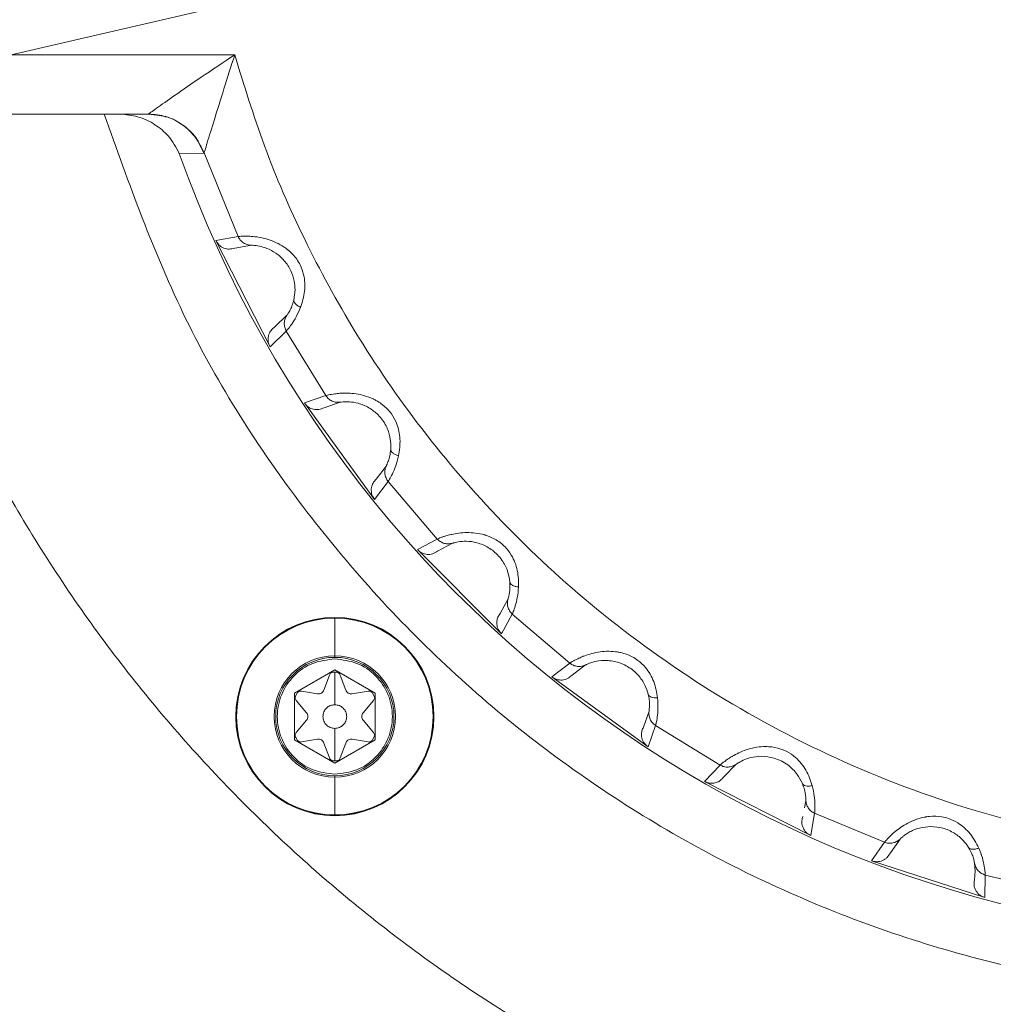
# Model space of a CAD drawing. Header units: millimetres. Extents: x 35469 to 44263, y -24881 to -16268.
# Tile 10 of 231: x 38501 to 38534, y -22079 to -22045. Entities that reach past the tile are written whole.
import ezdxf

# ---------------------------------------------------------------- set-up
doc = ezdxf.new("R2010")
doc.units = ezdxf.units.MM
doc.header["$LTSCALE"] = 0.3175
doc.linetypes.add('ACAD_ISO10W100', pattern=[18, 12, -3, 0, -3])
for name, color, linetype, lineweight in [('1轮廓实线层', 7, 'Continuous', 18), ('7标注层', 4, 'Continuous', 13), ('中心线', 4, 'ACAD_ISO10W100', 20)]:
    doc.layers.add(name, color=color, linetype=linetype, lineweight=lineweight)

msp = doc.modelspace()

# ---------------------------------------------------------------- linework, layer by layer
at = {"layer": '1轮廓实线层', "ltscale": 18}
for p, q in [((38508.249, -22046.573), (38493.983, -22046.573)), ((38505.328, -22048.573), (38493.983, -22048.573)), ((38505.328, -22048.573), (38505.338, -22048.571)), ((38505.328, -22048.573), (38505.616, -22048.617)), ((38507.206, -22049.893), (38506.376, -22049.906)), ((38507.216, -22049.888), (38507.206, -22049.893)), ((38508.365, -22052.712), (38507.216, -22049.888)), ((38507.614, -22052.844), (38508.365, -22052.712)), ((38509.443, -22056.433), (38507.614, -22052.844)), ((38508.25, -22053.106), (38508.812, -22053.006)), ((38510.288, -22054.506), (38510.249, -22054.847)), ((38510.016, -22055.368), (38509.605, -22055.764)), ((38509.991, -22055.903), (38509.443, -22056.433)), ((38511.328, -22058.086), (38509.991, -22055.903)), ((38510.607, -22058.333), (38511.328, -22058.086)), ((38511.276, -22058.492), (38511.816, -22058.306)), ((38512.975, -22061.592), (38510.607, -22058.333)), ((38513.527, -22059.791), (38513.523, -22059.899)), ((38513.374, -22060.451), (38513.03, -22060.906)), ((38513.433, -22060.982), (38512.975, -22061.592)), ((38515.096, -22062.929), (38513.433, -22060.982)), ((38514.421, -22063.286), (38515.096, -22062.929)), ((38517.27, -22066.135), (38514.421, -22063.286)), ((38515.108, -22063.339), (38515.611, -22063.07)), ((38517.547, -22064.377), (38517.552, -22064.504)), ((38517.486, -22064.945), (38517.218, -22065.449)), ((38511.633, -22065.601), (38511.633, -22066.874)), ((38517.627, -22065.461), (38517.27, -22066.135)), ((38519.574, -22067.124), (38517.627, -22065.461)), ((38511.633, -22066.874), (38511.633, -22066.925)), ((38518.964, -22067.582), (38519.574, -22067.124)), ((38519.65, -22067.526), (38520.106, -22067.182)), ((38510.265, -22068.134), (38511.633, -22067.345)), ((38511.265, -22068.029), (38511.449, -22067.523)), ((38511.586, -22067.424), (38511.68, -22067.424)), ((38511.633, -22067.345), (38513, -22068.134)), ((38511.816, -22067.523), (38512.001, -22068.029)), ((38522.224, -22069.95), (38518.964, -22067.582)), ((38510.265, -22069.713), (38510.265, -22068.134)), ((38510.311, -22068.215), (38510.358, -22068.133)), ((38510.505, -22068.063), (38511.042, -22068.158)), ((38512.223, -22068.158), (38512.76, -22068.063)), ((38512.908, -22068.133), (38512.955, -22068.215)), ((38512.955, -22068.215), (38512.986, -22068.288)), ((38513, -22068.134), (38513, -22069.713)), ((38510.677, -22068.798), (38510.326, -22068.38)), ((38512.937, -22068.382), (38512.589, -22068.798)), ((38522.25, -22068.741), (38522.064, -22069.28)), ((38510.326, -22069.467), (38510.677, -22069.049)), ((38512.589, -22069.049), (38512.937, -22069.465)), ((38522.471, -22069.228), (38522.224, -22069.95)), ((38524.654, -22070.566), (38522.471, -22069.228)), ((38512.986, -22069.558), (38512.955, -22069.632)), ((38511.633, -22070.503), (38510.265, -22069.713)), ((38510.358, -22069.714), (38510.311, -22069.632)), ((38511.042, -22069.689), (38510.505, -22069.784)), ((38511.449, -22070.324), (38511.265, -22069.818)), ((38513, -22069.713), (38511.633, -22070.503)), ((38512.001, -22069.818), (38511.816, -22070.324)), ((38512.223, -22069.689), (38512.188, -22069.686)), ((38512.76, -22069.784), (38512.223, -22069.689)), ((38512.955, -22069.632), (38512.908, -22069.714)), ((38511.68, -22070.423), (38511.586, -22070.423)), ((38524.123, -22071.114), (38524.654, -22070.566)), ((38524.792, -22070.952), (38525.188, -22070.541)), ((38511.633, -22070.922), (38511.633, -22070.973)), ((38511.633, -22070.973), (38511.633, -22072.246)), ((38527.713, -22072.943), (38524.123, -22071.114)), ((38527.55, -22071.768), (38527.505, -22072.012)), ((38527.55, -22071.744), (38527.55, -22071.768)), ((38527.844, -22072.191), (38527.713, -22072.943)), ((38530.209, -22073.171), (38527.844, -22072.191)), ((38529.771, -22073.795), (38530.209, -22073.171)), ((38530.406, -22073.531), (38530.733, -22073.063)), ((38533.602, -22075.04), (38529.771, -22073.795)), ((38533.254, -22073.882), (38533.277, -22074.14)), ((38533.277, -22074.14), (38533.244, -22074.453)), ((38533.614, -22074.277), (38533.602, -22075.04)), ((38536.104, -22074.875), (38533.614, -22074.277))]:
    msp.add_line(p, q, dxfattribs=at)
msp.add_circle((38511.633, -22068.924), 3.35, dxfattribs=at)
at = {"layer": '1轮廓实线层', "lineweight": 20, "ltscale": 18}
for centre, radius, start, end in [((38543.983, -22036.573), 39.901, 199.5206, 276.2311), ((38511.633, -22068.924), 3.343, 0, 180), ((38511.633, -22068.924), 3.323, 90, 180), ((38511.633, -22068.924), 3.323, 0, 90), ((38511.633, -22068.924), 2.049, 90, 270), ((38511.633, -22068.924), 1.999, 90, 270), ((38511.633, -22068.924), 2.049, 270, 90), ((38511.633, -22068.924), 1.999, 270, 90), ((38511.633, -22068.924), 3.343, 180, 0), ((38511.633, -22068.924), 3.323, 180, 270), ((38511.633, -22068.924), 3.323, 270, 0)]:
    msp.add_arc(centre, radius, start, end, dxfattribs=at)
at = {"layer": '1轮廓实线层', "ltscale": 18}
for points in [[(38593.983, -22036.573), (38593.913, -22038.587), (38593.772, -22042.614), (38592.64, -22048.566), (38590.851, -22054.343), (38588.366, -22059.861), (38585.237, -22065.04), (38581.505, -22069.804), (38577.228, -22074.083), (38572.465, -22077.816), (38567.287, -22080.948), (38561.77, -22083.433), (38555.994, -22085.235), (38550.042, -22086.328), (38544.002, -22086.695), (38537.962, -22086.332), (38532.009, -22085.244), (38526.232, -22083.446), (38520.712, -22080.966), (38515.532, -22077.838), (38510.767, -22074.109), (38506.486, -22069.832), (38502.749, -22065.072), (38499.626, -22059.893), (38497.099, -22054.386), (38495.996, -22050.511), (38495.444, -22048.573)], [(38503.84, -22048.573), (38504.676, -22050.921), (38506.347, -22055.616), (38510.387, -22061.954), (38515.4, -22067.516), (38521.342, -22072.09), (38527.995, -22075.541), (38535.155, -22077.758), (38542.595, -22078.671), (38550.079, -22078.25), (38557.37, -22076.51), (38564.237, -22073.505), (38570.462, -22069.33), (38575.848, -22064.118), (38580.231, -22058.033), (38583.44, -22051.269), (38585.496, -22044.039), (38585.752, -22039.062), (38585.881, -22036.573)], [(38511.633, -22066.979), (38511.378, -22067.009), (38510.869, -22067.067), (38510.222, -22067.517), (38509.79, -22068.159), (38509.638, -22068.924), (38509.79, -22069.688), (38510.222, -22070.331), (38510.869, -22070.78), (38511.378, -22070.839), (38511.633, -22070.868)], [(38511.633, -22070.868), (38511.887, -22070.839), (38512.396, -22070.78), (38513.043, -22070.331), (38513.476, -22069.688), (38513.628, -22068.924), (38513.476, -22068.159), (38513.043, -22067.517), (38512.396, -22067.067), (38511.887, -22067.009), (38511.633, -22066.979)], [(38511.449, -22067.523), (38511.456, -22067.508), (38511.469, -22067.479), (38511.495, -22067.459), (38511.507, -22067.449)], [(38511.507, -22067.449), (38511.519, -22067.443), (38511.544, -22067.429), (38511.572, -22067.426), (38511.586, -22067.424)], [(38511.68, -22067.424), (38511.693, -22067.426), (38511.718, -22067.428), (38511.741, -22067.44), (38511.752, -22067.446)], [(38511.752, -22067.446), (38511.766, -22067.456), (38511.794, -22067.476), (38511.809, -22067.507), (38511.816, -22067.523)], [(38510.293, -22068.286), (38510.294, -22068.273), (38510.295, -22068.249), (38510.306, -22068.226), (38510.311, -22068.215)], [(38510.358, -22068.133), (38510.366, -22068.122), (38510.383, -22068.099), (38510.408, -22068.084), (38510.42, -22068.077)], [(38510.42, -22068.077), (38510.434, -22068.072), (38510.461, -22068.061), (38510.491, -22068.063), (38510.505, -22068.063)], [(38511.042, -22068.158), (38511.066, -22068.16), (38511.112, -22068.163), (38511.179, -22068.137), (38511.234, -22068.093), (38511.255, -22068.051), (38511.265, -22068.029)], [(38512.001, -22068.029), (38512.011, -22068.051), (38512.031, -22068.093), (38512.087, -22068.137), (38512.153, -22068.163), (38512.2, -22068.16), (38512.223, -22068.158)], [(38512.76, -22068.063), (38512.775, -22068.063), (38512.805, -22068.061), (38512.833, -22068.072), (38512.847, -22068.078)], [(38512.847, -22068.078), (38512.859, -22068.085), (38512.883, -22068.099), (38512.899, -22068.122), (38512.908, -22068.133)], [(38510.326, -22068.38), (38510.317, -22068.366), (38510.298, -22068.337), (38510.294, -22068.303), (38510.293, -22068.286)], [(38511.233, -22068.924), (38511.239, -22068.871), (38511.251, -22068.766), (38511.343, -22068.634), (38511.476, -22068.542), (38511.58, -22068.53), (38511.633, -22068.524)], [(38511.633, -22068.524), (38511.685, -22068.53), (38511.79, -22068.542), (38511.922, -22068.634), (38512.015, -22068.766), (38512.027, -22068.871), (38512.033, -22068.924)], [(38512.973, -22068.288), (38512.971, -22068.305), (38512.967, -22068.34), (38512.947, -22068.368), (38512.937, -22068.382)], [(38510.677, -22069.049), (38510.69, -22069.03), (38510.714, -22068.992), (38510.725, -22068.924), (38510.714, -22068.855), (38510.69, -22068.817), (38510.677, -22068.798)], [(38511.633, -22069.324), (38511.58, -22069.318), (38511.476, -22069.306), (38511.343, -22069.213), (38511.251, -22069.081), (38511.239, -22068.976), (38511.233, -22068.924)], [(38512.033, -22068.924), (38512.027, -22068.976), (38512.015, -22069.081), (38511.922, -22069.213), (38511.79, -22069.306), (38511.685, -22069.318), (38511.633, -22069.324)], [(38512.589, -22068.798), (38512.576, -22068.817), (38512.55, -22068.855), (38512.546, -22068.901), (38512.544, -22068.924)], [(38512.544, -22068.924), (38512.546, -22068.946), (38512.55, -22068.992), (38512.576, -22069.03), (38512.589, -22069.049)], [(38510.293, -22069.561), (38510.294, -22069.544), (38510.298, -22069.51), (38510.317, -22069.481), (38510.326, -22069.467)], [(38510.311, -22069.632), (38510.306, -22069.621), (38510.295, -22069.599), (38510.294, -22069.574), (38510.293, -22069.561)], [(38512.937, -22069.465), (38512.947, -22069.479), (38512.967, -22069.507), (38512.971, -22069.542), (38512.973, -22069.559)], [(38510.419, -22069.769), (38510.407, -22069.762), (38510.383, -22069.748), (38510.366, -22069.725), (38510.358, -22069.714)], [(38510.505, -22069.784), (38510.49, -22069.785), (38510.46, -22069.786), (38510.433, -22069.775), (38510.419, -22069.769)], [(38511.265, -22069.818), (38511.255, -22069.797), (38511.234, -22069.754), (38511.179, -22069.71), (38511.112, -22069.684), (38511.066, -22069.687), (38511.042, -22069.689)], [(38512.188, -22069.686), (38512.168, -22069.688), (38512.127, -22069.692), (38512.072, -22069.72), (38512.027, -22069.762), (38512.009, -22069.799), (38512.001, -22069.818)], [(38512.846, -22069.77), (38512.832, -22069.775), (38512.804, -22069.786), (38512.775, -22069.785), (38512.76, -22069.784)], [(38512.908, -22069.714), (38512.899, -22069.726), (38512.883, -22069.749), (38512.858, -22069.763), (38512.846, -22069.77)], [(38511.513, -22070.402), (38511.499, -22070.391), (38511.471, -22070.371), (38511.457, -22070.34), (38511.449, -22070.324)], [(38511.586, -22070.423), (38511.573, -22070.422), (38511.547, -22070.419), (38511.525, -22070.407), (38511.513, -22070.402)], [(38511.758, -22070.398), (38511.746, -22070.405), (38511.722, -22070.419), (38511.694, -22070.421), (38511.68, -22070.423)], [(38511.816, -22070.324), (38511.81, -22070.339), (38511.796, -22070.368), (38511.771, -22070.388), (38511.758, -22070.398)]]:
    msp.add_open_spline(points, degree=3, dxfattribs=at)
for points, knots in [([(38581.089, -22036.573), (38581.062, -22037.651), (38581.006, -22039.867), (38580.536, -22043.253), (38579.715, -22046.819), (38578.448, -22050.52), (38576.68, -22054.289), (38574.361, -22058.041), (38571.456, -22061.669), (38567.947, -22065.048), (38564.225, -22067.78), (38560.477, -22069.891), (38556.828, -22071.461), (38553.002, -22072.644), (38549.04, -22073.407), (38545.018, -22073.74), (38541.016, -22073.632), (38537.078, -22073.104), (38532.901, -22072.08), (38528.58, -22070.453), (38524.29, -22068.144), (38520.514, -22065.434), (38517.27, -22062.446), (38514.551, -22059.293), (38512.335, -22056.07), (38510.583, -22052.857), (38509.217, -22049.723), (38508.566, -22047.604), (38508.249, -22046.573)], [0, 0, 0, 0, 9969.493868, 20495.413736, 31567.509083, 43795.727824, 56618.144612, 70014.264519, 84514.942552, 99510.918963, 114969.642789, 127104.919553, 139241.82389, 151663.044232, 164085.874018, 176507.094416, 188929.924258, 201065.200857, 213202.105042, 228659.396398, 243655.418633, 258157.483522, 271552.20059, 284374.588928, 296604.238558, 307674.902383, 318201.542539, 328171.750217, 328171.750217, 328171.750217, 328171.750217]), ([(38505.338, -22048.571), (38505.359, -22048.556), (38505.403, -22048.525), (38505.677, -22048.329), (38506.249, -22047.927), (38507.164, -22047.296), (38507.868, -22046.827), (38508.249, -22046.573)], [0, 0, 0, 0, 6202.113035, 13033.04471, 27953.476025, 46099.981292, 67549.95464, 67549.95464, 67549.95464, 67549.95464]), ([(38507.216, -22049.888), (38507.224, -22049.861), (38507.241, -22049.805), (38507.349, -22049.451), (38507.565, -22048.747), (38507.888, -22047.71), (38508.127, -22046.96), (38508.249, -22046.573)], [0, 0, 0, 0, 6852.501854, 14101.021588, 30237.968595, 48337.836886, 67535.553904, 67535.553904, 67535.553904, 67535.553904]), ([(38506.376, -22049.906), (38506.265, -22049.699), (38506.071, -22049.334), (38505.572, -22048.919), (38505.027, -22048.641), (38504.584, -22048.594), (38504.386, -22048.573)], [0, 0, 0, 0, 17949.721165, 31599.212115, 45628.285145, 56942.586911, 56942.586911, 56942.586911, 56942.586911]), ([(38507.216, -22049.888), (38507.132, -22049.707), (38506.959, -22049.337), (38506.501, -22048.91), (38505.944, -22048.624), (38505.537, -22048.588), (38505.338, -22048.571)], [0, 0, 0, 0, 13898.220628, 28470.569184, 43042.917546, 56941.137644, 56941.137644, 56941.137644, 56941.137644]), ([(38505.616, -22048.617), (38505.717, -22048.628), (38506.026, -22048.661), (38506.491, -22048.916), (38506.951, -22049.339), (38507.122, -22049.712), (38507.206, -22049.893)], [0, 0, 0, 0, 8047.420829, 24601.91289, 41156.407575, 56942.123396, 56942.123396, 56942.123396, 56942.123396]), ([(38507.614, -22052.844), (38507.646, -22052.898), (38507.71, -22053.008), (38507.848, -22053.094), (38507.968, -22053.132), (38508.095, -22053.14), (38508.187, -22053.12), (38508.25, -22053.106)], [0, 0, 0, 0, 16805.17619, 33608.120628, 42181.806517, 50390.578689, 67489.846364, 67489.846364, 67489.846364, 67489.846364]), ([(38510.477, -22055.104), (38510.533, -22054.926), (38510.64, -22054.584), (38510.613, -22054.064), (38510.488, -22053.704), (38510.315, -22053.419), (38510.137, -22053.231), (38509.987, -22053.114), (38509.94, -22053.081), (38509.756, -22052.955), (38509.37, -22052.784), (38509.012, -22052.725), (38508.794, -22052.703), (38508.684, -22052.699), (38508.58, -22052.699), (38508.439, -22052.703), (38508.399, -22052.708), (38508.365, -22052.712)], [0, 0, 0, 0, 23715.51763, 45592.054573, 59180.100057, 67958.317373, 84407.903828, 89084.870203, 90483.22944, 91242.891649, 115694.665534, 140890.379304, 142428.910321, 153703.351379, 162030.946584, 166480.689125, 191487.180469, 191487.180469, 191487.180469, 191487.180469]), ([(38508.812, -22053.006), (38508.766, -22053.002), (38508.672, -22052.993), (38508.543, -22052.929), (38508.433, -22052.836), (38508.388, -22052.753), (38508.365, -22052.712)], [0, 0, 0, 0, 13937.289252, 28449.872514, 42962.51646, 56899.973756, 56899.973756, 56899.973756, 56899.973756]), ([(38508.812, -22053.006), (38508.832, -22053.006), (38508.869, -22053.007), (38509.061, -22053.025), (38509.334, -22053.097), (38509.647, -22053.257), (38509.941, -22053.519), (38510.154, -22053.848), (38510.27, -22054.192), (38510.283, -22054.408), (38510.288, -22054.506)], [0, 0, 0, 0, 16310.425809, 30821.429154, 43425.006244, 56459.74177, 69796.881635, 83771.650736, 96215.607477, 106501.419124, 106501.419124, 106501.419124, 106501.419124]), ([(38510.249, -22054.847), (38510.227, -22054.921), (38510.183, -22055.076), (38510.104, -22055.231), (38510.038, -22055.338), (38510.023, -22055.358), (38510.016, -22055.368)], [0, 0, 0, 0, 12534.718284, 26068.891084, 40814.056547, 56874.342943, 56874.342943, 56874.342943, 56874.342943]), ([(38510.249, -22054.847), (38510.248, -22054.867), (38510.246, -22054.909), (38510.291, -22054.978), (38510.368, -22055.046), (38510.441, -22055.085), (38510.477, -22055.104)], [0, 0, 0, 0, 13938.192714, 28438.046008, 42937.984877, 56876.374228, 56876.374228, 56876.374228, 56876.374228]), ([(38509.991, -22055.903), (38510.006, -22055.886), (38510.036, -22055.854), (38510.17, -22055.685), (38510.327, -22055.445), (38510.427, -22055.216), (38510.477, -22055.104)], [0, 0, 0, 0, 14865.665732, 29288.278788, 43245.510458, 56868.916451, 56868.916451, 56868.916451, 56868.916451]), ([(38509.991, -22055.903), (38509.971, -22055.861), (38509.931, -22055.775), (38509.919, -22055.631), (38509.944, -22055.489), (38509.992, -22055.408), (38510.016, -22055.368)], [0, 0, 0, 0, 13930.119503, 28435.060531, 42939.853837, 56869.564285, 56869.564285, 56869.564285, 56869.564285]), ([(38509.443, -22056.433), (38509.418, -22056.378), (38509.367, -22056.262), (38509.376, -22056.096), (38509.425, -22055.958), (38509.494, -22055.849), (38509.568, -22055.793), (38509.605, -22055.764)], [0, 0, 0, 0, 16037.945418, 33618.702196, 42719.277376, 55068.120207, 67450.971889, 67450.971889, 67450.971889, 67450.971889]), ([(38513.788, -22060.117), (38513.816, -22059.933), (38513.868, -22059.578), (38513.76, -22059.069), (38513.58, -22058.733), (38513.365, -22058.479), (38513.16, -22058.321), (38512.993, -22058.229), (38512.942, -22058.203), (38512.74, -22058.108), (38512.332, -22057.999), (38511.97, -22057.996), (38511.751, -22058.01), (38511.641, -22058.022), (38511.539, -22058.039), (38511.399, -22058.064), (38511.361, -22058.076), (38511.328, -22058.086)], [0, 0, 0, 0, 23691.857247, 45546.568019, 59121.063153, 67890.516209, 84323.662185, 88995.969418, 90392.942735, 91151.860058, 115579.238612, 140749.814741, 142286.811166, 153550.003321, 161869.284838, 166314.593154, 191296.13566, 191296.13566, 191296.13566, 191296.13566]), ([(38511.816, -22058.306), (38511.77, -22058.309), (38511.675, -22058.314), (38511.538, -22058.272), (38511.415, -22058.197), (38511.357, -22058.122), (38511.328, -22058.086)], [0, 0, 0, 0, 13922.749966, 28420.194775, 42917.700718, 56840.61998, 56840.61998, 56840.61998, 56840.61998]), ([(38511.816, -22058.306), (38511.837, -22058.303), (38511.878, -22058.296), (38512.098, -22058.284), (38512.42, -22058.329), (38512.782, -22058.473), (38513.122, -22058.736), (38513.371, -22059.081), (38513.508, -22059.46), (38513.521, -22059.688), (38513.527, -22059.791)], [0, 0, 0, 0, 16127.128438, 30432.667842, 42808.784473, 56032.835011, 68791.164344, 83271.264975, 95867.562152, 106391.170014, 106391.170014, 106391.170014, 106391.170014]), ([(38510.607, -22058.333), (38510.647, -22058.382), (38510.727, -22058.48), (38510.877, -22058.544), (38511.001, -22058.562), (38511.128, -22058.551), (38511.217, -22058.516), (38511.276, -22058.492)], [0, 0, 0, 0, 16787.692026, 33573.154623, 42137.920421, 50338.152158, 67419.629696, 67419.629696, 67419.629696, 67419.629696]), ([(38513.523, -22059.899), (38513.513, -22059.976), (38513.494, -22060.136), (38513.439, -22060.301), (38513.391, -22060.417), (38513.38, -22060.439), (38513.374, -22060.451)], [0, 0, 0, 0, 12522.135055, 26042.699968, 40773.054247, 56817.207838, 56817.207838, 56817.207838, 56817.207838]), ([(38513.523, -22059.899), (38513.525, -22059.92), (38513.529, -22059.961), (38513.585, -22060.022), (38513.671, -22060.077), (38513.75, -22060.104), (38513.788, -22060.117)], [0, 0, 0, 0, 13924.418865, 28409.79082, 42895.153311, 56819.567561, 56819.567561, 56819.567561, 56819.567561]), ([(38513.433, -22060.982), (38513.445, -22060.964), (38513.47, -22060.928), (38513.576, -22060.739), (38513.693, -22060.477), (38513.757, -22060.236), (38513.788, -22060.117)], [0, 0, 0, 0, 14850.752788, 29258.896722, 43202.126067, 56811.865148, 56811.865148, 56811.865148, 56811.865148]), ([(38513.433, -22060.982), (38513.407, -22060.944), (38513.354, -22060.866), (38513.32, -22060.725), (38513.322, -22060.581), (38513.357, -22060.494), (38513.374, -22060.451)], [0, 0, 0, 0, 13916.055338, 28406.351874, 42896.500852, 56812.147586, 56812.147586, 56812.147586, 56812.147586]), ([(38512.975, -22061.592), (38512.942, -22061.541), (38512.873, -22061.435), (38512.856, -22061.269), (38512.883, -22061.126), (38512.934, -22061.007), (38512.998, -22060.94), (38513.03, -22060.906)], [0, 0, 0, 0, 16022.864606, 33587.002553, 42680.065668, 55015.367294, 67383.530952, 67383.530952, 67383.530952, 67383.530952]), ([(38517.843, -22064.551), (38517.841, -22064.364), (38517.837, -22064.006), (38517.651, -22063.52), (38517.421, -22063.216), (38517.169, -22062.999), (38516.941, -22062.875), (38516.762, -22062.81), (38516.707, -22062.793), (38516.493, -22062.731), (38516.073, -22062.686), (38515.715, -22062.741), (38515.501, -22062.788), (38515.394, -22062.818), (38515.296, -22062.85), (38515.163, -22062.897), (38515.126, -22062.914), (38515.096, -22062.929)], [0, 0, 0, 0, 23670.051504, 45504.648108, 59066.649922, 67828.031491, 84246.052723, 88914.059704, 90309.747311, 91067.966187, 115472.862397, 140620.272162, 142155.854042, 153408.679773, 161720.304272, 166161.521398, 191120.071523, 191120.071523, 191120.071523, 191120.071523]), ([(38515.611, -22063.07), (38515.566, -22063.08), (38515.474, -22063.101), (38515.332, -22063.081), (38515.198, -22063.025), (38515.129, -22062.961), (38515.096, -22062.929)], [0, 0, 0, 0, 13909.261905, 28392.6619, 42876.122971, 56785.554008, 56785.554008, 56785.554008, 56785.554008]), ([(38514.421, -22063.286), (38514.469, -22063.328), (38514.564, -22063.412), (38514.722, -22063.452), (38514.847, -22063.451), (38514.971, -22063.42), (38515.053, -22063.371), (38515.108, -22063.339)], [0, 0, 0, 0, 16771.538084, 33540.848886, 42097.373245, 50289.714317, 67354.75522, 67354.75522, 67354.75522, 67354.75522]), ([(38515.611, -22063.07), (38515.633, -22063.063), (38515.674, -22063.05), (38515.902, -22063.002), (38516.187, -22063.002), (38516.439, -22063.05), (38516.703, -22063.14), (38517.025, -22063.333), (38517.319, -22063.661), (38517.498, -22064.041), (38517.532, -22064.271), (38517.547, -22064.377)], [0, 0, 0, 0, 17545.053634, 33094.204515, 46535.658988, 53618.794092, 61183.653235, 75357.13315, 90889.154907, 104860.992506, 116864.29681, 116864.29681, 116864.29681, 116864.29681]), ([(38517.552, -22064.504), (38517.55, -22064.564), (38517.545, -22064.688), (38517.508, -22064.877), (38517.495, -22064.917), (38517.486, -22064.945)], [0, 0, 0, 0, 9486.460191, 19517.783234, 42587.320953, 42587.320953, 42587.320953, 42587.320953]), ([(38517.547, -22064.377), (38517.552, -22064.397), (38517.563, -22064.437), (38517.627, -22064.489), (38517.721, -22064.53), (38517.803, -22064.544), (38517.843, -22064.551)], [0, 0, 0, 0, 13911.678757, 28383.797362, 42855.906511, 56767.580658, 56767.580658, 56767.580658, 56767.580658]), ([(38517.627, -22065.461), (38517.637, -22065.441), (38517.655, -22065.401), (38517.731, -22065.198), (38517.805, -22064.921), (38517.831, -22064.673), (38517.843, -22064.551)], [0, 0, 0, 0, 14837.14775, 29232.092128, 43162.547834, 56759.818792, 56759.818792, 56759.818792, 56759.818792]), ([(38517.627, -22065.461), (38517.596, -22065.427), (38517.531, -22065.358), (38517.476, -22065.225), (38517.456, -22065.082), (38517.476, -22064.99), (38517.486, -22064.945)], [0, 0, 0, 0, 13903.215737, 28380.142851, 42856.922539, 56759.730044, 56759.730044, 56759.730044, 56759.730044]), ([(38517.27, -22066.135), (38517.23, -22066.09), (38517.145, -22065.995), (38517.103, -22065.834), (38517.107, -22065.689), (38517.138, -22065.563), (38517.191, -22065.487), (38517.218, -22065.449)], [0, 0, 0, 0, 16008.910059, 33557.696639, 42643.493749, 54966.846023, 67322.334682, 67322.334682, 67322.334682, 67322.334682]), ([(38522.542, -22068.295), (38522.51, -22068.112), (38522.45, -22067.758), (38522.19, -22067.308), (38521.916, -22067.043), (38521.633, -22066.868), (38521.389, -22066.781), (38521.202, -22066.745), (38521.145, -22066.737), (38520.923, -22066.709), (38520.502, -22066.731), (38520.156, -22066.84), (38519.953, -22066.921), (38519.852, -22066.967), (38519.76, -22067.014), (38519.635, -22067.081), (38519.602, -22067.104), (38519.574, -22067.124)], [0, 0, 0, 0, 23650.646205, 45467.341906, 59018.225002, 67772.423847, 84176.985033, 88841.165033, 90235.708414, 90993.305684, 115378.193961, 140504.987056, 142039.309986, 153282.91031, 161587.720745, 166025.296739, 190963.385027, 190963.385027, 190963.385027, 190963.385027]), ([(38520.106, -22067.182), (38520.063, -22067.199), (38519.975, -22067.234), (38519.831, -22067.236), (38519.691, -22067.202), (38519.613, -22067.149), (38519.574, -22067.124)], [0, 0, 0, 0, 13897.160967, 28367.960536, 42838.821133, 56736.151096, 56736.151096, 56736.151096, 56736.151096]), ([(38520.106, -22067.182), (38520.126, -22067.172), (38520.164, -22067.153), (38520.382, -22067.07), (38520.663, -22067.024), (38520.92, -22067.033), (38521.195, -22067.08), (38521.543, -22067.221), (38521.884, -22067.499), (38522.121, -22067.846), (38522.19, -22068.068), (38522.222, -22068.17)], [0, 0, 0, 0, 17530.56783, 33066.880999, 46497.237906, 53574.525018, 61133.138444, 75294.916405, 90814.1146, 104774.416744, 116767.810853, 116767.810853, 116767.810853, 116767.810853]), ([(38511.633, -22068.524), (38511.633, -22068.315), (38511.633, -22067.923), (38511.629, -22067.584), (38511.628, -22067.426)], [0, 0, 0, 0, 17066.611199, 32003.071115, 32003.071115, 32003.071115, 32003.071115]), ([(38518.964, -22067.582), (38519.018, -22067.616), (38519.124, -22067.684), (38519.287, -22067.699), (38519.411, -22067.678), (38519.528, -22067.628), (38519.601, -22067.567), (38519.65, -22067.526)], [0, 0, 0, 0, 16757.118502, 33512.011636, 42061.179396, 50246.476979, 67296.845957, 67296.845957, 67296.845957, 67296.845957]), ([(38522.222, -22068.17), (38522.23, -22068.189), (38522.247, -22068.227), (38522.319, -22068.268), (38522.418, -22068.294), (38522.501, -22068.295), (38522.542, -22068.295)], [0, 0, 0, 0, 13900.437737, 28360.86247, 42821.277755, 56721.710885, 56721.710885, 56721.710885, 56721.710885]), ([(38522.222, -22068.17), (38522.235, -22068.238), (38522.264, -22068.379), (38522.265, -22068.478), (38522.265, -22068.53)], [0, 0, 0, 0, 15382.139427, 31991.79902, 31991.79902, 31991.79902, 31991.79902]), ([(38522.265, -22068.53), (38522.265, -22068.53), (38522.265, -22068.593), (38522.257, -22068.699), (38522.253, -22068.727), (38522.25, -22068.741)], [0, 0, 0, 0, 1.088642, 20627.659974, 42554.406879, 42554.406879, 42554.406879, 42554.406879]), ([(38522.471, -22069.228), (38522.477, -22069.207), (38522.489, -22069.165), (38522.532, -22068.953), (38522.562, -22068.667), (38522.548, -22068.418), (38522.542, -22068.295)], [0, 0, 0, 0, 14825.190092, 29208.533789, 43127.76314, 56714.07625, 56714.07625, 56714.07625, 56714.07625]), ([(38508.29, -22068.924), (38508.293, -22068.924), (38508.298, -22068.924), (38508.306, -22068.924), (38508.31, -22068.924)], [0, 0, 0, 0, 17920.46983, 32000.827642, 32000.827642, 32000.827642, 32000.827642]), ([(38514.956, -22068.924), (38514.96, -22068.924), (38514.969, -22068.924), (38514.974, -22068.924), (38514.976, -22068.924)], [0, 0, 0, 0, 17917.21527, 31995.038606, 31995.038606, 31995.038606, 31995.038606]), ([(38522.471, -22069.228), (38522.434, -22069.2), (38522.36, -22069.142), (38522.284, -22069.019), (38522.242, -22068.881), (38522.248, -22068.787), (38522.25, -22068.741)], [0, 0, 0, 0, 13891.82376, 28356.933683, 42821.977923, 56713.619795, 56713.619795, 56713.619795, 56713.619795]), ([(38522.224, -22069.95), (38522.177, -22069.912), (38522.078, -22069.831), (38522.011, -22069.679), (38521.992, -22069.534), (38522.004, -22069.406), (38522.044, -22069.322), (38522.064, -22069.28)], [0, 0, 0, 0, 15996.615805, 33531.888143, 42611.155, 54924.216863, 67268.912838, 67268.912838, 67268.912838, 67268.912838]), ([(38511.628, -22070.422), (38511.629, -22070.263), (38511.633, -22069.924), (38511.633, -22069.533), (38511.633, -22069.324)], [0, 0, 0, 0, 14930.328492, 31991.806875, 31991.806875, 31991.806875, 31991.806875]), ([(38527.768, -22071.259), (38527.708, -22071.082), (38527.594, -22070.743), (38527.267, -22070.338), (38526.954, -22070.12), (38526.647, -22069.991), (38526.392, -22069.944), (38526.202, -22069.938), (38526.145, -22069.938), (38525.922, -22069.945), (38525.509, -22070.033), (38525.185, -22070.195), (38524.996, -22070.306), (38524.904, -22070.367), (38524.82, -22070.429), (38524.708, -22070.515), (38524.678, -22070.542), (38524.654, -22070.566)], [0, 0, 0, 0, 23634.124196, 45435.579264, 58976.996059, 67725.07929, 84118.180536, 88779.102231, 90172.671415, 90929.73945, 115297.592897, 140406.832881, 141940.083956, 153175.829716, 161474.838556, 165909.31455, 190829.981553, 190829.981553, 190829.981553, 190829.981553]), ([(38525.188, -22070.541), (38525.204, -22070.529), (38525.234, -22070.507), (38525.403, -22070.409), (38525.676, -22070.298), (38525.924, -22070.278), (38526.05, -22070.268)], [0, 0, 0, 0, 16007.033051, 30243.990984, 43250.551728, 56694.309333, 56694.309333, 56694.309333, 56694.309333]), ([(38526.05, -22070.268), (38526.194, -22070.28), (38526.506, -22070.306), (38526.937, -22070.527), (38527.267, -22070.853), (38527.38, -22071.081), (38527.432, -22071.185)], [0, 0, 0, 0, 13807.647199, 29973.231956, 44485.334658, 56689.328588, 56689.328588, 56689.328588, 56689.328588]), ([(38525.188, -22070.541), (38525.148, -22070.564), (38525.067, -22070.612), (38524.925, -22070.637), (38524.781, -22070.626), (38524.696, -22070.585), (38524.654, -22070.566)], [0, 0, 0, 0, 13886.748861, 28346.706539, 42806.725199, 56693.64293, 56693.64293, 56693.64293, 56693.64293]), ([(38524.123, -22071.114), (38524.181, -22071.139), (38524.297, -22071.19), (38524.46, -22071.179), (38524.579, -22071.139), (38524.687, -22071.071), (38524.75, -22071), (38524.792, -22070.952)], [0, 0, 0, 0, 16744.793376, 33487.363019, 42030.242729, 50209.519895, 67247.348055, 67247.348055, 67247.348055, 67247.348055]), ([(38527.432, -22071.185), (38527.444, -22071.203), (38527.466, -22071.238), (38527.544, -22071.267), (38527.645, -22071.277), (38527.728, -22071.265), (38527.768, -22071.259)], [0, 0, 0, 0, 13890.976763, 28341.558277, 42792.129764, 56683.100298, 56683.100298, 56683.100298, 56683.100298]), ([(38527.432, -22071.185), (38527.459, -22071.258), (38527.514, -22071.409), (38527.54, -22071.581), (38527.55, -22071.706), (38527.55, -22071.731), (38527.55, -22071.744)], [0, 0, 0, 0, 12490.020723, 25976.302241, 40665.054383, 56680.064173, 56680.064173, 56680.064173, 56680.064173]), ([(38527.844, -22072.191), (38527.847, -22072.169), (38527.852, -22072.126), (38527.861, -22071.91), (38527.846, -22071.623), (38527.794, -22071.379), (38527.768, -22071.259)], [0, 0, 0, 0, 14815.178362, 29188.808725, 43098.638174, 56675.776208, 56675.776208, 56675.776208, 56675.776208]), ([(38527.844, -22072.191), (38527.803, -22072.169), (38527.721, -22072.123), (38527.627, -22072.014), (38527.564, -22071.884), (38527.555, -22071.79), (38527.55, -22071.744)], [0, 0, 0, 0, 13882.497992, 28337.897274, 42793.076528, 56674.96524, 56674.96524, 56674.96524, 56674.96524]), ([(38527.713, -22072.943), (38527.66, -22072.912), (38527.551, -22072.849), (38527.461, -22072.709), (38527.419, -22072.569), (38527.41, -22072.44), (38527.437, -22072.351), (38527.45, -22072.306)], [0, 0, 0, 0, 15986.426129, 33510.530913, 42584.612493, 54888.925367, 67224.597203, 67224.597203, 67224.597203, 67224.597203]), ([(38533.394, -22073.369), (38533.307, -22073.203), (38533.141, -22072.886), (38532.754, -22072.538), (38532.412, -22072.371), (38532.088, -22072.292), (38531.829, -22072.285), (38531.64, -22072.308), (38531.584, -22072.318), (38531.364, -22072.36), (38530.97, -22072.511), (38530.676, -22072.722), (38530.507, -22072.861), (38530.425, -22072.936), (38530.352, -22073.01), (38530.254, -22073.112), (38530.23, -22073.144), (38530.209, -22073.171)], [0, 0, 0, 0, 23620.896152, 45410.148963, 58943.986654, 67687.173552, 84071.099562, 88729.412541, 90122.20175, 90878.84606, 115233.060814, 140328.247152, 141860.64003, 153090.097177, 161384.461168, 165816.455077, 190723.173977, 190723.173977, 190723.173977, 190723.173977]), ([(38530.733, -22073.063), (38530.751, -22073.044), (38530.778, -22073.018), (38530.907, -22072.915), (38531.034, -22072.833), (38531.195, -22072.754), (38531.435, -22072.667), (38531.643, -22072.651), (38531.777, -22072.64)], [0, 0, 0, 0, 24182.904745, 34944.142506, 45281.919374, 54639.6717, 64294.645614, 81363.352103, 81363.352103, 81363.352103, 81363.352103]), ([(38531.777, -22072.64), (38531.911, -22072.651), (38532.19, -22072.672), (38532.567, -22072.845), (38532.87, -22073.089), (38532.993, -22073.266), (38533.051, -22073.348)], [0, 0, 0, 0, 14655.255581, 30416.35297, 44380.579927, 56657.455537, 56657.455537, 56657.455537, 56657.455537]), ([(38530.733, -22073.063), (38530.697, -22073.092), (38530.625, -22073.152), (38530.488, -22073.199), (38530.345, -22073.21), (38530.254, -22073.184), (38530.209, -22073.171)], [0, 0, 0, 0, 13878.284302, 28329.428026, 42780.632694, 56659.085763, 56659.085763, 56659.085763, 56659.085763]), ([(38529.771, -22073.795), (38529.832, -22073.811), (38529.955, -22073.843), (38530.114, -22073.807), (38530.225, -22073.749), (38530.321, -22073.665), (38530.372, -22073.585), (38530.406, -22073.531)], [0, 0, 0, 0, 16734.869384, 33467.516354, 42005.333029, 50179.762655, 67207.493152, 67207.493152, 67207.493152, 67207.493152]), ([(38533.051, -22073.348), (38533.064, -22073.364), (38533.092, -22073.395), (38533.173, -22073.411), (38533.275, -22073.405), (38533.355, -22073.381), (38533.394, -22073.369)], [0, 0, 0, 0, 13883.527198, 28326.360141, 42769.183648, 56652.706244, 56652.706244, 56652.706244, 56652.706244]), ([(38533.051, -22073.348), (38533.088, -22073.416), (38533.166, -22073.557), (38533.219, -22073.722), (38533.248, -22073.844), (38533.252, -22073.869), (38533.254, -22073.882)], [0, 0, 0, 0, 12485.301224, 25966.09949, 40650.612512, 56649.566246, 56649.566246, 56649.566246, 56649.566246]), ([(38533.614, -22074.277), (38533.614, -22074.255), (38533.612, -22074.211), (38533.587, -22073.997), (38533.528, -22073.716), (38533.438, -22073.483), (38533.394, -22073.369)], [0, 0, 0, 0, 14807.360719, 29173.405832, 43075.89478, 56645.867881, 56645.867881, 56645.867881, 56645.867881]), ([(38533.614, -22074.277), (38533.571, -22074.262), (38533.482, -22074.229), (38533.372, -22074.136), (38533.29, -22074.018), (38533.266, -22073.927), (38533.254, -22073.882)], [0, 0, 0, 0, 13875.121236, 28322.794342, 42770.23801, 56644.723915, 56644.723915, 56644.723915, 56644.723915]), ([(38533.602, -22075.04), (38533.546, -22075.018), (38533.428, -22074.973), (38533.317, -22074.848), (38533.254, -22074.717), (38533.225, -22074.591), (38533.238, -22074.499), (38533.244, -22074.453)], [0, 0, 0, 0, 15978.783134, 33494.629539, 42565.922253, 54862.442614, 67190.487151, 67190.487151, 67190.487151, 67190.487151])]:
    msp.add_open_spline(points, degree=3, knots=knots, dxfattribs=at)
at = {"layer": '7标注层', "ltscale": 18}
msp.add_arc((38543.983, -22036.573), 567.193, 193, 167, dxfattribs=at)
at = {"layer": '中心线', "ltscale": 18}
msp.add_line((38543.983, -22036.573), (37991.327, -22164.164), dxfattribs=at)

doc.saveas('drawing.dxf')
